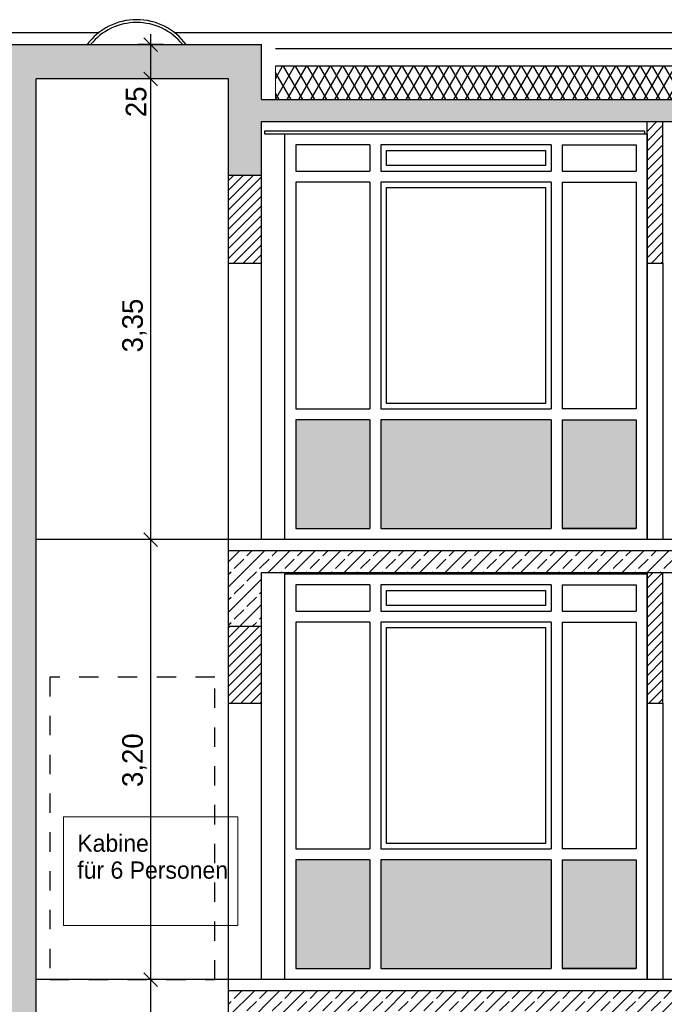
# Model space of a CAD drawing. Extents: x 1 to 209, y 0 to 18.
# Tile 22 of 63: x 61.07 to 65.76, y 11 to 18.16. Entities that reach past the tile are written whole.
import ezdxf

# ---------------------------------------------------------------- set-up
doc = ezdxf.new("R2010")
doc.units = 0
doc.header["$MEASUREMENT"] = 0
doc.linetypes.add('Strichlinie', pattern=[0.282222, 0.141111, -0.141111])
for name, color, linetype in [('A_1 Dämmung', 7, 'Continuous'), ('A_DE_DECKE', 7, 'Continuous'), ('P_BM_ROHBAU', 7, 'Continuous'), ('P_ZE_SYMBOL', 7, 'Continuous'), ('R_NT_DACH', 7, 'Continuous'), ('R_NT_FENSTER', 7, 'Continuous'), ('R_TR_HIDDEN', 7, 'Continuous'), ('R_TR_INNENWAND', 7, 'Continuous'), ('Schraffuren', 7, 'Continuous')]:
    doc.layers.add(name, color=color, linetype=linetype)
doc.styles.add('ERSTELLTER_STIL_1', font='txt')
doc.dimstyles.new('ERSTELLTER_STIL__1', dxfattribs={"dimtxt": 0.15, "dimasz": 0.095, "dimexe": 0.18, "dimexo": 0, "dimgap": 0.09, "dimtad": 1, "dimzin": 0, "dimdsep": 46, "dimtxsty": 'ERSTELLTER_STIL_1', "dimblk": 'ARROWHEAD_6', "dimblk1": 'ARROWHEAD_6', "dimblk2": 'ARROWHEAD_6', "dimcen": 0.09, "dimclrd": 7, "dimclre": 7, "dimclrt": 7, "dimadec": 0, "dimazin": 0, "dimtfac": 1, "dimtdec": 4, "dimtmove": 0, "dimatfit": 3, "dimfxl": 0, "dimtolj": 1, "dimtzin": 0, "dimarcsym": 0})
pattern_1 = [(45, (29.120697, 7.782063), (-0.03535534, 0.03535534), [])]
pattern_2 = [(45, (29.1207, 7.78206), (-0.09192388, 0.09192388), []), (45, (29.07473, 7.82802), (-0.09192388, 0.09192388), [0.0975, -0.0325])]

# ---------------------------------------------------------------- blocks, each defined once
blk = doc.blocks.new('*D91', base_point=(29.1207, 7.7821))
at = {"layer": 'P_BM_ROHBAU', "linetype": 'Continuous'}
for p, q in [((61.9694, 5.1321), (62.0694, 5.0321)), ((62.0194, 3.6821), (62.0194, 5.0821)), ((61.9694, 3.7321), (62.0694, 3.6321)), ((62.1131, 3.6821), (61.9256, 3.6821)), ((62.0194, 3.6071), (62.0194, 3.6821))]:
    blk.add_line(p, q, dxfattribs=at)
at = {"layer": 'P_BM_ROHBAU', "char_height": 0.15, "attachment_point": 7, "rotation": 90, "style": 'ERSTELLTER_STIL_1'}
for s, insert in [('{25}', (61.9894, 17.4544)), ('{3,35}', (61.9894, 15.7437)), ('{3,20}', (61.9894, 12.5825)), ('{3,40}', (61.9894, 9.2825)), ('{2,70}', (61.9894, 6.2325)), ('{1,40}', (61.9894, 4.1825))]:
    blk.add_mtext(s, dxfattribs=dict(at, insert=insert))
blk = doc.blocks.new('ARROWHEAD_6')
at = {"color": 0, "linetype": 'Continuous', "lineweight": 0}
for p, q in [((0, 0), (-1, 0)), ((-0.5, -0.5), (0.5, 0.5))]:
    blk.add_line(p, q, dxfattribs=at)
blk = doc.blocks.new('*D92', base_point=(29.1207, 7.7821))
at = {"layer": 'P_BM_ROHBAU', "linetype": 'Continuous'}
for p, q in [((61.9694, 7.8321), (62.0694, 7.7321)), ((62.1131, 7.7821), (61.9256, 7.7821)), ((62.0194, 5.0821), (62.0194, 7.7821)), ((61.9694, 5.1321), (62.0694, 5.0321)), ((62.1131, 5.0821), (61.9256, 5.0821)), ((62.0194, 3.6821), (62.0194, 5.0821))]:
    blk.add_line(p, q, dxfattribs=at)
at = {"layer": 'P_BM_ROHBAU', "char_height": 0.15, "attachment_point": 7, "rotation": 90, "style": 'ERSTELLTER_STIL_1'}
for s, insert in [('{25}', (61.9894, 17.4544)), ('{3,35}', (61.9894, 15.7437)), ('{3,20}', (61.9894, 12.5825)), ('{3,40}', (61.9894, 9.2825)), ('{2,70}', (61.9894, 6.2325)), ('{1,40}', (61.9894, 4.1825))]:
    blk.add_mtext(s, dxfattribs=dict(at, insert=insert))
blk = doc.blocks.new('*D93', base_point=(29.1207, 7.7821))
at = {"layer": 'P_BM_ROHBAU', "linetype": 'Continuous'}
for p, q in [((61.9694, 11.2321), (62.0694, 11.1321)), ((62.0194, 7.7821), (62.0194, 11.1821)), ((61.9694, 7.8321), (62.0694, 7.7321)), ((62.1131, 7.7821), (61.9256, 7.7821))]:
    blk.add_line(p, q, dxfattribs=at)
at = {"layer": 'P_BM_ROHBAU', "char_height": 0.15, "attachment_point": 7, "rotation": 90, "style": 'ERSTELLTER_STIL_1'}
for s, insert in [('{25}', (61.9894, 17.4544)), ('{3,35}', (61.9894, 15.7437)), ('{3,20}', (61.9894, 12.5825)), ('{3,40}', (61.9894, 9.2825)), ('{2,70}', (61.9894, 6.2325)), ('{1,40}', (61.9894, 4.1825))]:
    blk.add_mtext(s, dxfattribs=dict(at, insert=insert))
blk = doc.blocks.new('*D94', base_point=(29.1207, 7.7821))
at = {"layer": 'P_BM_ROHBAU', "linetype": 'Continuous'}
for p, q in [((61.9694, 14.4321), (62.0694, 14.3321)), ((62.1131, 14.3821), (61.9256, 14.3821)), ((62.0194, 11.1821), (62.0194, 14.3821)), ((62.1131, 11.1821), (61.9256, 11.1821)), ((61.9694, 11.2321), (62.0694, 11.1321)), ((62.0194, 7.7821), (62.0194, 11.1821))]:
    blk.add_line(p, q, dxfattribs=at)
at = {"layer": 'P_BM_ROHBAU', "char_height": 0.15, "attachment_point": 7, "rotation": 90, "style": 'ERSTELLTER_STIL_1'}
for s, insert in [('{25}', (61.9894, 17.4544)), ('{3,35}', (61.9894, 15.7437)), ('{3,20}', (61.9894, 12.5825)), ('{3,40}', (61.9894, 9.2825)), ('{2,70}', (61.9894, 6.2325)), ('{1,40}', (61.9894, 4.1825))]:
    blk.add_mtext(s, dxfattribs=dict(at, insert=insert))
blk = doc.blocks.new('*D95', base_point=(29.1207, 7.7821))
at = {"layer": 'P_BM_ROHBAU', "linetype": 'Continuous'}
for p, q in [((61.9694, 17.7821), (62.0694, 17.6821)), ((62.1131, 17.7321), (61.9256, 17.7321)), ((62.0194, 14.3821), (62.0194, 17.7321)), ((61.9694, 14.4321), (62.0694, 14.3321)), ((62.1131, 14.3821), (61.9256, 14.3821))]:
    blk.add_line(p, q, dxfattribs=at)
at = {"layer": 'P_BM_ROHBAU', "char_height": 0.15, "attachment_point": 7, "rotation": 90, "style": 'ERSTELLTER_STIL_1'}
for s, insert in [('{25}', (61.9894, 17.4544)), ('{3,35}', (61.9894, 15.7437)), ('{3,20}', (61.9894, 12.5825)), ('{3,40}', (61.9894, 9.2825)), ('{2,70}', (61.9894, 6.2325)), ('{1,40}', (61.9894, 4.1825))]:
    blk.add_mtext(s, dxfattribs=dict(at, insert=insert))
blk = doc.blocks.new('*D96', base_point=(29.1207, 7.7821))
at = {"layer": 'P_BM_ROHBAU', "linetype": 'Continuous'}
for p, q in [((62.0194, 17.9821), (62.0194, 18.0571)), ((62.1131, 17.9821), (61.9256, 17.9821)), ((62.0694, 17.9321), (61.9694, 18.0321)), ((62.0194, 17.7321), (62.0194, 17.9821)), ((61.9694, 17.7821), (62.0694, 17.6821)), ((62.1131, 17.7321), (61.9256, 17.7321))]:
    blk.add_line(p, q, dxfattribs=at)
at = {"layer": 'P_BM_ROHBAU', "char_height": 0.15, "attachment_point": 7, "rotation": 90, "style": 'ERSTELLTER_STIL_1'}
for s, insert in [('{25}', (61.9894, 17.4544)), ('{3,35}', (61.9894, 15.7437)), ('{3,20}', (61.9894, 12.5825)), ('{3,40}', (61.9894, 9.2825)), ('{2,70}', (61.9894, 6.2325)), ('{1,40}', (61.9894, 4.1825))]:
    blk.add_mtext(s, dxfattribs=dict(at, insert=insert))

msp = doc.modelspace()

# ---------------------------------------------------------------- hatches: boundary and pattern name
at = {"layer": 'Schraffuren', "linetype": 'Continuous'}
h = msp.add_hatch(dxfattribs=at)
h.set_pattern_fill('Beton__Stahlbeton_0005', color=256, style=0, pattern_type=2)
h.set_pattern_definition(pattern_2)
h.paths.add_polyline_path([(61.1857, 3.6821), (61.1857, 17.7321), (62.5857, 17.7321), (62.5857, 17.0321), (62.8257, 17.0321), (62.8257, 17.4221), (66.2557, 17.4221), (66.2557, 17.0321), (66.5557, 17.0321), (66.5557, 17.4221), (70.3807, 17.4221), (70.3807, 17.1521), (70.7457, 17.1521), (70.7457, 17.9821), (70.5457, 17.9821), (70.5457, 17.5821), (62.8257, 17.5821), (62.8257, 17.9821), (60.9457, 17.9821), (60.9457, 17.5821), (59.2057, 17.5821), (58.0807, 17.5821), (58.0807, 17.9821), (57.8807, 17.9821), (57.8807, 17.1521), (58.2457, 17.1521), (58.2457, 17.4221), (60.9457, 17.4221), (60.9457, 14.3021), (58.2457, 14.3021), (58.2457, 14.1421), (60.9457, 14.1421), (60.9457, 11.1021), (58.0057, 11.1021), (58.0057, 10.9421), (60.9457, 10.9421), (60.9457, 7.7021), (59.6957, 7.7021), (59.6957, 7.5021), (60.9457, 7.5021), (60.9457, 5.0021), (57.7457, 5.0021), (29.4857, 5.0021), (29.4857, 4.8521), (57.7457, 4.8521), (60.9457, 4.8521), (60.9457, 3.4321)], flags=0)
h = msp.add_hatch(dxfattribs=at)
h.set_pattern_fill('Dämmung__weich_0005', color=256, style=0, pattern_type=2)
h.set_pattern_definition([(60, (29.1207, 7.78206), (-0.0649519, 0.0375), []), (120, (29.1207, 7.78206), (0.0649519, 0.0375), [])])
h.paths.add_polyline_path([(62.9257, 17.8258), (62.9257, 17.5821), (70.1431, 17.5821), (70.1431, 17.5891), (70.4459, 17.5891), (70.4497, 17.5904), (70.5387, 17.6794), (70.5387, 17.8308), (70.1572, 17.8258)], flags=0)
h = msp.add_hatch(dxfattribs=at)
h.set_pattern_fill('MW_HLZ_0005', color=256, style=0, pattern_type=2)
h.set_pattern_definition(pattern_1)
h.paths.add_polyline_path([(65.7457, 17.4221), (65.6307, 17.4221), (65.6307, 16.3921), (65.7457, 16.3921)], flags=0)
h = msp.add_hatch(dxfattribs=at)
h.set_pattern_fill('MW_HLZ_0005', color=256, style=0, pattern_type=2)
h.set_pattern_definition(pattern_1)
h.paths.add_polyline_path([(62.8257, 17.0321), (62.5857, 17.0321), (62.5857, 16.3921), (62.8257, 16.3921)], flags=0)
at = {"layer": 'Schraffuren', "linetype": 'Continuous', "lineweight": 13}
for points in [[(63.6144, 14.4621), (63.6144, 15.2521), (63.0757, 15.2521), (63.0757, 14.4621)], [(64.9319, 14.4621), (64.9319, 15.2521), (63.6944, 15.2521), (63.6944, 14.4621)], [(65.5507, 14.4621), (65.5507, 15.2521), (65.0119, 15.2521), (65.0119, 14.4621)], [(63.6144, 11.2621), (63.6144, 12.0521), (63.0757, 12.0521), (63.0757, 11.2621)], [(64.9319, 11.2621), (64.9319, 12.0521), (63.6944, 12.0521), (63.6944, 11.2621)], [(65.5507, 11.2621), (65.5507, 12.0521), (65.0119, 12.0521), (65.0119, 11.2621)]]:
    msp.add_hatch(color=7, dxfattribs=at).paths.add_polyline_path(points, flags=0)
at = {"layer": 'Schraffuren', "linetype": 'Continuous'}
h = msp.add_hatch(dxfattribs=at)
h.set_pattern_fill('Beton__Stahlbeton_0005', color=256, style=0, pattern_type=2)
h.set_pattern_definition(pattern_2)
h.paths.add_polyline_path([(62.8257, 14.1421), (66.2557, 14.1421), (66.2557, 13.7521), (66.5557, 13.7521), (66.5557, 14.1421), (70.3807, 14.1421), (70.3807, 13.9221), (70.6207, 13.9221), (70.6207, 14.3021), (62.5857, 14.3021), (62.5857, 13.7521), (62.8257, 13.7521)], flags=0)
h = msp.add_hatch(dxfattribs=at)
h.set_pattern_fill('MW_HLZ_0005', color=256, style=0, pattern_type=2)
h.set_pattern_definition(pattern_1)
h.paths.add_polyline_path([(65.7457, 14.1421), (65.6307, 14.1421), (65.6307, 13.1921), (65.7457, 13.1921)], flags=0)
h = msp.add_hatch(dxfattribs=at)
h.set_pattern_fill('MW_HLZ_0005', color=256, style=0, pattern_type=2)
h.set_pattern_definition(pattern_1)
h.paths.add_polyline_path([(62.8257, 13.7521), (62.5857, 13.7521), (62.5857, 13.1921), (62.8257, 13.1921)], flags=0)
h = msp.add_hatch(dxfattribs=at)
h.set_pattern_fill('Beton__Stahlbeton_0005', color=256, style=0, pattern_type=2)
h.set_pattern_definition(pattern_2)
h.paths.add_polyline_path([(62.8257, 10.9421), (70.3807, 10.9421), (70.3807, 10.5521), (70.6207, 10.5521), (70.6207, 10.9421), (73.2457, 10.9421), (73.2457, 11.0621), (70.6207, 11.0621), (70.6207, 11.1021), (62.5857, 11.1021), (62.5857, 10.5521), (62.8257, 10.5521)], flags=0)

# ---------------------------------------------------------------- linework, layer by layer
at = {"layer": 'A_1 Dämmung', "linetype": 'Continuous'}
msp.add_line((70.1572, 17.8258), (62.9257, 17.8258), dxfattribs=at)
at = {"layer": 'A_DE_DECKE', "linetype": 'Continuous'}
for p, q in [((62.8457, 17.3521), (62.8457, 17.3321)), ((65.6107, 17.3521), (62.8457, 17.3521)), ((62.8457, 17.3321), (65.6107, 17.3321)), ((65.6107, 17.3521), (65.6107, 17.3321))]:
    msp.add_line(p, q, dxfattribs=at)
at = {"layer": 'P_ZE_SYMBOL', "color": 255, "linetype": 'Continuous', "lineweight": 18, "flags": 128}
msp.add_lwpolyline([(61.3851, 12.3649), (62.6536, 12.3649), (62.6536, 11.5756), (61.3851, 11.5756)], close=True, dxfattribs=at)
at = {"layer": 'R_NT_DACH', "linetype": 'Continuous'}
for p, q in [((60.8457, 18.0703), (61.6424, 18.0703)), ((62.1907, 18.0703), (70.4391, 18.0703)), ((62.9257, 17.954), (67.2771, 17.954))]:
    msp.add_line(p, q, dxfattribs=at)
at = {"layer": 'R_NT_FENSTER', "linetype": 'Continuous'}
for p, q in [((62.9957, 14.3821), (62.9957, 17.3321)), ((62.9957, 17.3321), (65.6307, 17.3321)), ((62.9957, 17.3321), (65.6307, 17.3321)), ((65.6307, 17.3321), (65.6307, 14.3821)), ((63.6144, 17.2521), (63.0757, 17.2521)), ((63.0757, 17.2521), (63.0757, 17.0621)), ((63.6144, 17.2521), (63.6144, 17.0621)), ((64.9319, 17.2521), (63.6944, 17.2521)), ((63.6944, 17.2521), (63.6944, 17.0621)), ((63.7344, 17.1021), (63.7344, 17.2121)), ((63.7344, 17.2121), (64.8919, 17.2121)), ((64.8919, 17.2121), (64.8919, 17.1021)), ((64.9319, 17.2521), (64.9319, 17.0621)), ((65.0119, 17.2521), (65.5507, 17.2521)), ((65.0119, 17.2521), (65.0119, 17.0621)), ((65.5507, 17.2521), (65.5507, 17.0621)), ((63.0757, 17.0621), (63.6144, 17.0621)), ((63.6944, 17.0621), (64.9319, 17.0621)), ((64.8919, 17.1021), (63.7344, 17.1021)), ((65.0119, 17.0621), (65.5507, 17.0621)), ((63.0757, 16.9821), (63.0757, 15.3321)), ((63.6144, 16.9821), (63.0757, 16.9821)), ((63.6144, 16.9821), (63.6144, 15.3321)), ((63.6944, 16.9821), (63.6944, 15.3321)), ((64.9319, 16.9821), (63.6944, 16.9821)), ((64.9319, 16.9821), (64.9319, 15.3321)), ((65.0119, 16.9821), (65.0119, 15.3321)), ((65.0119, 16.9821), (65.5507, 16.9821)), ((65.5507, 16.9821), (65.5507, 15.3321)), ((63.7344, 16.9421), (64.8919, 16.9421)), ((63.7344, 15.3721), (63.7344, 16.9421)), ((64.8919, 16.9421), (64.8919, 15.3721)), ((63.0757, 15.3321), (63.6144, 15.3321)), ((63.6944, 15.3321), (64.9319, 15.3321)), ((64.8919, 15.3721), (63.7344, 15.3721)), ((65.5507, 15.3321), (65.0119, 15.3321)), ((63.0757, 15.2521), (63.0757, 14.4621)), ((63.6144, 15.2521), (63.0757, 15.2521)), ((63.6144, 15.2521), (63.6144, 14.4621)), ((63.6944, 15.2521), (63.6944, 14.4621)), ((64.9319, 15.2521), (63.6944, 15.2521)), ((64.9319, 15.2521), (64.9319, 14.4621)), ((65.0119, 15.2521), (65.0119, 14.4621)), ((65.0119, 15.2521), (65.5507, 15.2521)), ((65.5507, 15.2521), (65.5507, 14.4621)), ((63.0757, 14.4621), (63.6144, 14.4621)), ((63.6944, 14.4621), (64.9319, 14.4621)), ((65.0119, 14.4621), (65.5507, 14.4621)), ((65.5507, 14.4621), (65.0119, 14.4621)), ((62.9957, 11.1821), (62.9957, 14.1321)), ((62.9957, 14.1321), (65.6307, 14.1321)), ((62.9957, 14.1321), (65.6307, 14.1321)), ((65.6307, 14.1321), (65.6307, 11.1821)), ((63.6144, 14.0521), (63.0757, 14.0521)), ((63.0757, 14.0521), (63.0757, 13.8621)), ((63.6144, 14.0521), (63.6144, 13.8621)), ((64.9319, 14.0521), (63.6944, 14.0521)), ((63.6944, 14.0521), (63.6944, 13.8621)), ((64.9319, 14.0521), (64.9319, 13.8621)), ((65.0119, 14.0521), (65.5507, 14.0521)), ((65.0119, 14.0521), (65.0119, 13.8621)), ((65.5507, 14.0521), (65.5507, 13.8621)), ((63.7344, 13.9021), (63.7344, 14.0121)), ((63.7344, 14.0121), (64.8919, 14.0121)), ((64.8919, 14.0121), (64.8919, 13.9021)), ((64.8919, 13.9021), (63.7344, 13.9021)), ((63.0757, 13.8621), (63.6144, 13.8621)), ((63.6944, 13.8621), (64.9319, 13.8621)), ((65.0119, 13.8621), (65.5507, 13.8621)), ((63.0757, 13.7821), (63.0757, 12.1321)), ((63.6144, 13.7821), (63.0757, 13.7821)), ((63.6144, 13.7821), (63.6144, 12.1321)), ((63.6944, 13.7821), (63.6944, 12.1321)), ((64.9319, 13.7821), (63.6944, 13.7821)), ((64.9319, 13.7821), (64.9319, 12.1321)), ((65.0119, 13.7821), (65.0119, 12.1321)), ((65.0119, 13.7821), (65.5507, 13.7821)), ((65.5507, 13.7821), (65.5507, 12.1321)), ((63.7344, 13.7421), (64.8919, 13.7421)), ((63.7344, 12.1721), (63.7344, 13.7421)), ((64.8919, 13.7421), (64.8919, 12.1721)), ((63.0757, 12.1321), (63.6144, 12.1321)), ((63.6944, 12.1321), (64.9319, 12.1321)), ((64.8919, 12.1721), (63.7344, 12.1721)), ((65.5507, 12.1321), (65.0119, 12.1321)), ((63.0757, 12.0521), (63.0757, 11.2621)), ((63.6144, 12.0521), (63.0757, 12.0521)), ((63.6144, 12.0521), (63.6144, 11.2621)), ((63.6944, 12.0521), (63.6944, 11.2621)), ((64.9319, 12.0521), (63.6944, 12.0521)), ((64.9319, 12.0521), (64.9319, 11.2621)), ((65.0119, 12.0521), (65.0119, 11.2621)), ((65.0119, 12.0521), (65.5507, 12.0521)), ((65.5507, 12.0521), (65.5507, 11.2621)), ((63.0757, 11.2621), (63.6144, 11.2621)), ((63.6944, 11.2621), (64.9319, 11.2621)), ((65.0119, 11.2621), (65.5507, 11.2621)), ((65.5507, 11.2621), (65.0119, 11.2621))]:
    msp.add_line(p, q, dxfattribs=at)
at = {"layer": 'R_TR_HIDDEN', "linetype": 'Continuous'}
for p, q in [((60.9457, 17.9821), (62.8257, 17.9821)), ((62.8257, 17.5821), (62.8257, 17.9821)), ((62.5857, 17.7321), (61.1857, 17.7321)), ((61.1857, 3.6821), (61.1857, 17.7321)), ((62.5857, 16.3921), (62.5857, 17.7321)), ((62.8257, 17.5821), (70.5457, 17.5821)), ((62.8257, 17.5821), (70.5457, 17.5821)), ((62.8257, 17.4221), (66.2557, 17.4221)), ((62.8257, 16.3921), (62.8257, 17.4221)), ((65.6307, 16.3921), (65.6307, 17.4221)), ((65.7457, 16.3921), (65.7457, 17.4221)), ((62.5857, 17.0321), (62.8257, 17.0321)), ((62.5857, 16.3921), (62.8257, 16.3921)), ((62.5857, 14.3821), (62.5857, 16.3921)), ((62.8257, 14.3821), (62.8257, 16.3921)), ((65.6307, 16.3921), (65.7457, 16.3921)), ((65.6307, 14.3821), (65.6307, 16.3921)), ((65.7457, 16.3921), (65.7457, 14.3821)), ((70.3807, 14.3821), (61.1857, 14.3821)), ((62.5857, 13.1921), (62.5857, 14.3821)), ((62.5857, 14.3021), (70.6207, 14.3021)), ((62.8257, 13.1921), (62.8257, 14.1421)), ((62.8257, 14.1421), (66.2557, 14.1421)), ((65.6307, 13.1921), (65.6307, 14.1421)), ((65.7457, 13.1921), (65.7457, 14.1421)), ((62.5857, 13.7521), (62.8257, 13.7521)), ((62.5857, 13.1921), (62.8257, 13.1921)), ((62.5857, 11.1821), (62.5857, 13.1921)), ((62.8257, 11.1821), (62.8257, 13.1921)), ((65.6307, 13.1921), (65.7457, 13.1921)), ((65.6307, 11.1821), (65.6307, 13.1921)), ((65.7457, 13.1921), (65.7457, 11.1821)), ((70.3807, 11.1821), (61.1857, 11.1821)), ((62.5857, 9.7921), (62.5857, 11.1821)), ((62.5857, 11.1021), (70.6207, 11.1021))]:
    msp.add_line(p, q, dxfattribs=at)
at = {"layer": 'R_TR_HIDDEN', "linetype": 'Strichlinie'}
for p, q in [((62.4857, 13.3821), (61.2857, 13.3821)), ((61.2857, 13.3821), (61.2857, 11.1821)), ((62.4857, 11.1821), (62.4857, 13.3821)), ((61.2857, 11.1821), (62.4857, 11.1821))]:
    msp.add_line(p, q, dxfattribs=at)
at = {"layer": 'R_TR_HIDDEN', "linetype": 'Continuous'}
for radius, start, end in [(0.45, 36.64847, 143.35153), (0.4296, 38.6988, 141.3012)]:
    msp.add_arc((61.9166, 17.7135), radius, start, end, dxfattribs=at)
at = {"layer": 'R_TR_INNENWAND', "linetype": 'Continuous'}
msp.add_line((65.7454, 14.3821), (65.7455, 14.3821), dxfattribs=at)
at = {"layer": 'Schraffuren', "color": 255, "linetype": 'Continuous', "lineweight": 18, "flags": 128}
msp.add_lwpolyline([(60.9457, 3.4321), (61.1857, 3.6821), (61.1857, 17.7321), (62.5857, 17.7321), (62.5857, 17.0321), (62.8257, 17.0321), (62.8257, 17.4221), (66.2557, 17.4221), (66.2557, 17.0321), (66.5557, 17.0321), (66.5557, 17.4221), (70.3807, 17.4221), (70.3807, 17.1521), (70.7457, 17.1521), (70.7457, 17.9821), (70.5457, 17.9821), (70.5457, 17.5821), (62.8257, 17.5821), (62.8257, 17.9821), (60.9457, 17.9821)], dxfattribs=at)
for points in [[(62.9257, 17.8258), (62.9257, 17.5821), (70.1431, 17.5821), (70.1431, 17.5891), (70.4459, 17.5891), (70.4497, 17.5904), (70.5387, 17.6794), (70.5387, 17.8308), (70.1572, 17.8258)], [(65.7457, 17.4221), (65.6307, 17.4221), (65.6307, 16.3921), (65.7457, 16.3921)], [(62.8257, 17.0321), (62.5857, 17.0321), (62.5857, 16.3921), (62.8257, 16.3921)], [(63.6144, 14.4621), (63.6144, 15.2521), (63.0757, 15.2521), (63.0757, 14.4621)], [(64.9319, 14.4621), (64.9319, 15.2521), (63.6944, 15.2521), (63.6944, 14.4621)], [(65.5507, 14.4621), (65.5507, 15.2521), (65.0119, 15.2521), (65.0119, 14.4621)], [(62.8257, 14.1421), (66.2557, 14.1421), (66.2557, 13.7521), (66.5557, 13.7521), (66.5557, 14.1421), (70.3807, 14.1421), (70.3807, 13.9221), (70.6207, 13.9221), (70.6207, 14.3021), (62.5857, 14.3021), (62.5857, 13.7521), (62.8257, 13.7521)], [(65.7457, 14.1421), (65.6307, 14.1421), (65.6307, 13.1921), (65.7457, 13.1921)], [(62.8257, 13.7521), (62.5857, 13.7521), (62.5857, 13.1921), (62.8257, 13.1921)], [(63.6144, 11.2621), (63.6144, 12.0521), (63.0757, 12.0521), (63.0757, 11.2621)], [(64.9319, 11.2621), (64.9319, 12.0521), (63.6944, 12.0521), (63.6944, 11.2621)], [(65.5507, 11.2621), (65.5507, 12.0521), (65.0119, 12.0521), (65.0119, 11.2621)], [(62.8257, 10.9421), (70.3807, 10.9421), (70.3807, 10.5521), (70.6207, 10.5521), (70.6207, 10.9421), (73.2457, 10.9421), (73.2457, 11.0621), (70.6207, 11.0621), (70.6207, 11.1021), (62.5857, 11.1021), (62.5857, 10.5521), (62.8257, 10.5521)]]:
    msp.add_lwpolyline(points, close=True, dxfattribs=at)

# ---------------------------------------------------------------- texts
at = {"layer": 'P_ZE_SYMBOL', "linetype": 'Continuous', "insert": (61.4851, 12.2363), "char_height": 0.125, "width": 1.068534, "attachment_point": 1, "line_spacing_factor": 0.938009, "style": 'ERSTELLTER_STIL_1'}
msp.add_mtext('{Kabine \\Pfür 6 Personen}', dxfattribs=at)

# ---------------------------------------------------------------- dimensions: what is measured, and where the dimension line sits
at = {"layer": 'P_BM_ROHBAU', "linetype": 'Continuous'}
for p1, p2, picture, middle in [((62.1092, 17.7321), (62.0793, 17.9821), '*D96', (61.9144, 17.5669)), ((63.1771, 14.3821), (62.1092, 17.7321), '*D95', (61.9144, 15.9432)), ((62.0186, 3.6821), (61.8857, 5.0821), '*D91', (61.9144, 4.3821)), ((61.8857, 5.0821), (62.0186, 7.7821), '*D92', (61.9144, 6.4293)), ((62.0186, 7.7821), (62.2801, 11.1821), '*D93', (61.9144, 9.4821)), ((62.2801, 11.1821), (63.1771, 14.3821), '*D94', (61.9144, 12.7821))]:
    dim = msp.add_linear_dim(base=(62.0194, 3.6821), p1=p1, p2=p2, angle=90, dimstyle='ERSTELLTER_STIL__1', dxfattribs=at)
    dim.commit()
    dim.dimension.update_dxf_attribs({"geometry": picture, "text_midpoint": middle})

doc.saveas('drawing.dxf')
